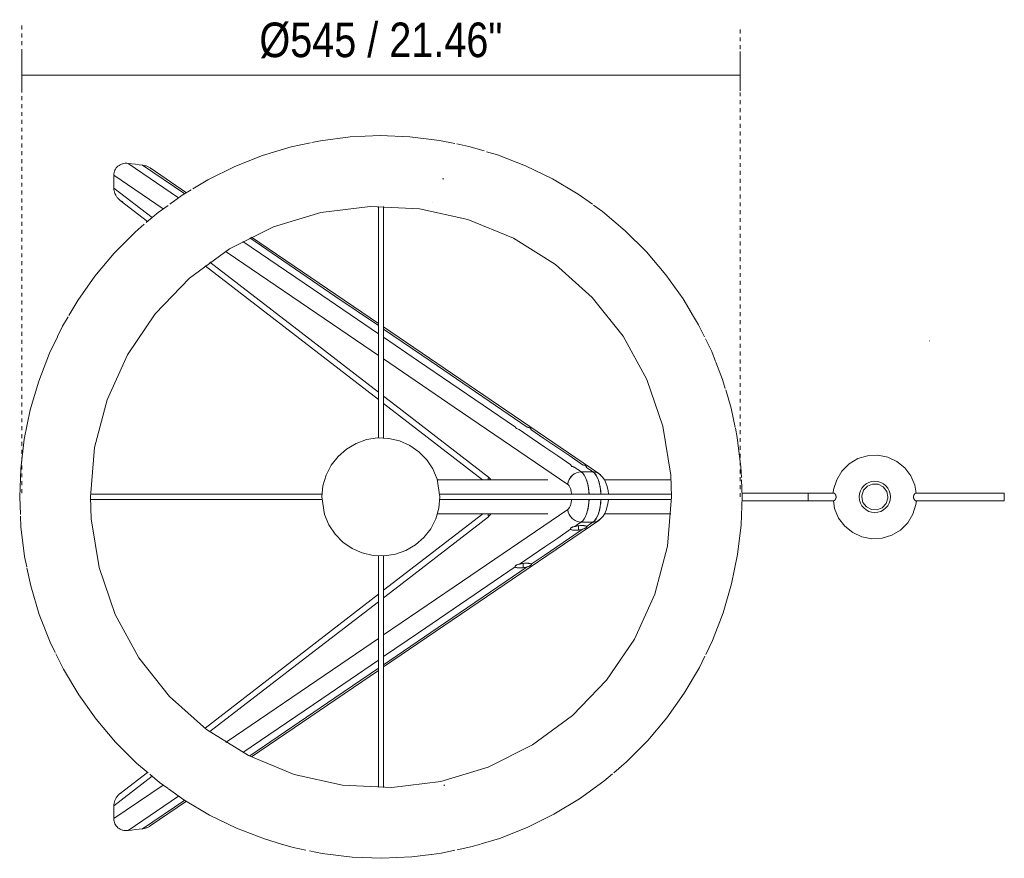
# Model space of a CAD drawing. Header units: millimetres. Extents: x 2911 to 7012, y -115 to 7004.
# Tile 6 of 6: x 4121 to 4873, y 6363 to 7004. Entities that reach past the tile are written whole.
import ezdxf

# ---------------------------------------------------------------- set-up
doc = ezdxf.new("R2010")
doc.units = ezdxf.units.MM
doc.linetypes.add('Dash', pattern=[6, 3, -3])
doc.linetypes.add('Punto', pattern=[4.7625, 0, -4.7625])
for name, color, linetype, lineweight in [('23', 7, 'Continuous', 9), ('29', 7, 'Continuous', 9), ('Cotas', 7, 'Continuous', 9), ('Cotas-12', 7, 'Continuous', 9), ('Lighthing Fixture Detail Wide Black', 7, 'Continuous', 20), ('Luminarias', 7, 'Continuous', 20)]:
    doc.layers.add(name, color=color, linetype=linetype, lineweight=lineweight)
doc.layers.add('Lighthing Fixture Dim Grey Dash', color=7, linetype='Dash', lineweight=9, true_color=0xd2d2d2)
doc.layers.add('Ligthing Fixture ADD', color=7, linetype='Punto', lineweight=9, true_color=0xffffff)
doc.styles.add('Arial Narrow', font='ARIALN.TTF', dxfattribs={"height": 26.4})
doc.dimstyles.new('FARO_-_2_2mm_Arial_Narrow_mm_Inch_Right', dxfattribs={"dimscale": 304.8, "dimtxt": 27.018578, "dimasz": 0, "dimexe": 0.059055, "dimexo": 0.0625, "dimgap": 0.019685, "dimtad": 1, "dimdec": 0, "dimzin": 0, "dimdsep": 46, "dimtxsty": 'Arial Narrow', "dimblk1": 'NONE', "dimblk2": 'NONE', "dimsah": 1, "dimcen": 0.09, "dimadec": 0, "dimazin": 0, "dimtfac": 1, "dimtdec": 4, "dimtix": 1, "dimtmove": 0, "dimatfit": 3, "dimfxl": 0.03937, "dimfxlon": 1, "dimtvp": 1, "dimtolj": 1, "dimtzin": 0, "dimarcsym": 2})

# ---------------------------------------------------------------- blocks, each defined once
blk = doc.blocks.new('20056 - 20057 TREEWOOD TRAY Ash tree floor lamp-498854-Planta_PDF')
at = {"layer": '23', "color": 254, "true_color": 0xcccccc}
for p, q in [((-1.63, -61.69), (-77.27, -3.35)), ((-166.07, -8.26), (-1.64, -120.2)), ((134.75, -166.86), (2.35, -64.75)), ((2.36, -122.92), (99.21, -188.86)), ((199.57, -216.84), (178.79, -200.82)), ((204.49, -236.1), (166.77, -210.42)), ((166.77, -210.42), (204.49, -236.1)), ((175.24, -203.72), (204.49, -226.28)), ((204.49, -226.28), (175.24, -203.72)), ((149.01, -222.76), (176.8, -241.68)), ((150.29, -221.94), (182.42, -243.82)), ((182.42, -243.82), (150.29, -221.94)), ((193.46, -245.16), (154.96, -218.95)), ((154.96, -218.95), (193.46, -245.16))]:
    blk.add_line(p, q, dxfattribs=at)
at = {"layer": '23', "color": 254, "true_color": 0xcccccc, "flags": 128}
for points in [[(-173.39, 7.5), (-173.17, 4.99), (-172.49, 1.66), (-170.62, -3.11), (-168.95, -5.6), (-166.27, -8.12), (-166.07, -8.26)], [(-1.62, -95.78), (-55.61, -59.02), (-142.31, 0.01)], [(-142.31, 0.01), (-55.61, -59.02), (-1.62, -95.78)], [(-81.68, -5.59), (-10.14, -60.76), (-1.63, -67.33)], [(-1.63, -67.33), (-10.14, -60.76), (-81.68, -5.59)], [(-161.61, -9.6), (-159.34, -9.6), (-157.08, -9.6), (-154.81, -9.6), (-152.54, -9.6)], [(-152.54, -9.6), (-154.81, -9.6), (-157.08, -9.6), (-159.34, -9.6), (-161.61, -9.6)], [(-161.61, -9.6), (-160.33, -10.47), (-159.06, -11.34), (-157.78, -12.21), (-156.5, -13.07)], [(-156.5, -13.07), (-157.78, -12.21), (-159.06, -11.34), (-160.33, -10.47), (-161.61, -9.6)], [(-153.7, -14.98), (-143.84, -21.7), (-133.97, -28.41), (-124.11, -35.13), (-114.24, -41.85)], [(-114.24, -41.85), (-124.11, -35.13), (-133.97, -28.41), (-143.84, -21.7), (-153.7, -14.98)], [(-147.44, -13.07), (-148.72, -12.21), (-149.99, -11.34), (-151.27, -10.47), (-152.54, -9.6)], [(-152.54, -9.6), (-151.27, -10.47), (-149.99, -11.34), (-148.72, -12.21), (-147.44, -13.07)], [(-105.18, -41.85), (-115.04, -35.13), (-124.91, -28.41), (-134.77, -21.7), (-144.64, -14.98)], [(-144.64, -14.98), (-134.77, -21.7), (-124.91, -28.41), (-115.04, -35.13), (-105.18, -41.85)], [(-111.44, -43.75), (-37.97, -93.77), (-1.64, -118.51)], [(-1.64, -118.51), (-37.97, -93.77), (-111.44, -43.75)], [(-1.64, -112.34), (-28.42, -94.11), (-102.38, -43.75)], [(-102.38, -43.75), (-28.42, -94.11), (-1.64, -112.34)], [(2.35, -70.39), (61.41, -115.94), (131.07, -169.66)], [(131.07, -169.66), (61.41, -115.94), (2.35, -70.39)], [(118.94, -177.85), (117.79, -177.07), (31.09, -118.04), (2.34, -98.47)], [(2.34, -98.47), (31.09, -118.04), (117.79, -177.07), (118.94, -177.85)], [(105.8, -185.48), (45.54, -144.46), (2.36, -115.06)], [(2.36, -115.06), (45.54, -144.46), (105.8, -185.48)], [(2.36, -121.23), (35.49, -143.79), (100.66, -188.16)], [(100.66, -188.16), (35.49, -143.79), (2.36, -121.23)], [(204.49, -226.28), (204.49, -228.74), (204.49, -231.19), (204.49, -233.64), (204.49, -236.1)], [(204.49, -236.1), (204.49, -233.64), (204.49, -231.19), (204.49, -228.74), (204.49, -226.28)], [(182.42, -243.82), (185.18, -244.15), (187.94, -244.49), (190.7, -244.82), (193.46, -245.16)], [(193.46, -245.16), (190.7, -244.82), (187.94, -244.49), (185.18, -244.15), (182.42, -243.82)]]:
    blk.add_lwpolyline(points, dxfattribs=at)
at = {"layer": '23', "color": 254, "true_color": 0xcccccc}
for centre, major_axis, ratio, start_param, end_param in [((-159.27, 9.62), (0, 20), 0.422618, 1.678137, 2.861439), ((-159.27, 9.62), (0, 20), 0.422618, 1.678137, 1.930973), ((-159.27, 9.62), (0, 20), 0.422618, 1.930973, 2.241128), ((-150.21, 9.62), (0, 20), 0.422618, 1.678137, 2.861439), ((-150.21, 9.62), (0, 20), 0.422618, 1.678137, 1.930973), ((-150.21, 9.62), (0, 20), 0.422618, 1.930973, 2.241128), ((-151.38, 0.01), (5.63, 8.27), 0.870974, 3.676822, 5.247618), ((-151.38, 0.01), (5.63, 8.27), 0.870974, 4.854919, 5.247618), ((-160.44, 0.01), (5.63, 8.27), 0.870974, 2.891423, 3.284122), ((-160.44, 0.01), (5.63, 8.27), 0.870974, 2.891423, 3.676822), ((-159.27, 9.62), (0, 20), 0.422618, 2.241128, 2.551284), ((-159.27, 9.62), (0, 20), 0.422618, 2.551284, 2.861439), ((-150.21, 9.62), (0, 20), 0.422618, 2.241128, 2.551284), ((-150.21, 9.62), (0, 20), 0.422618, 2.551284, 2.861439), ((-151.38, 0.01), (5.63, 8.27), 0.870974, 3.676822, 4.46222), ((-151.38, 0.01), (5.63, 8.27), 0.870974, 4.46222, 4.854919), ((-90.74, -5.59), (6.11, 7.92), 0.861697, 5.298908, 5.540388), ((-90.74, -5.59), (6.11, 7.92), 0.861697, 5.298908, 5.540388), ((-160.44, 0.01), (5.63, 8.27), 0.870974, 3.284123, 3.676822)]:
    blk.add_ellipse(centre, major_axis=major_axis, ratio=ratio, start_param=start_param, end_param=end_param, dxfattribs=at)
for points in [[(-145.28, 7.48), (-145.22, 6.91), (-145.15, 6.36), (-145.05, 5.81)], [(-145.05, 5.81), (-144.97, 5.35), (-144.77, 4.44), (-144.53, 3.6), (-144.39, 3.21)], [(-144.39, 3.21), (-144.25, 2.82), (-143.95, 2.1), (-143.6, 1.48), (-143.43, 1.21)], [(-143.43, 1.21), (-143.08, 0.67), (-142.71, 0.27), (-142.31, 0.01)], [(-83.53, -3.37), (-82.97, -4.33), (-82.34, -5.08), (-81.68, -5.59)], [(-81.68, -5.59), (-82.34, -5.07), (-82.93, -4.37), (-83.48, -3.46)], [(-153.7, -14.98), (-154.18, -14.84), (-155.07, -14.55), (-156.1, -14.03), (-156.61, -13.5), (-156.59, -13.21), (-156.5, -13.07)], [(-156.5, -13.07), (-156.59, -13.22), (-156.59, -13.37), (-156.51, -13.53)], [(-156.5, -13.07), (-156.55, -13.14), (-156.59, -13.29), (-156.55, -13.43), (-156.51, -13.51)], [(-156.51, -13.53), (-156.43, -13.69), (-156.09, -14.03), (-155.11, -14.54), (-154.21, -14.84), (-153.7, -14.98)], [(-153.7, -14.98), (-153.8, -14.95), (-153.9, -14.92), (-154, -14.89)], [(-153.98, -14.89), (-153.89, -14.92), (-153.8, -14.95), (-153.7, -14.98)], [(-144.64, -14.98), (-144.55, -14.84), (-144.55, -14.54), (-145.05, -14.03), (-146.04, -13.52), (-146.93, -13.22), (-147.44, -13.07)], [(-147.44, -13.07), (-147.31, -13.11), (-147.19, -13.15), (-147.07, -13.18)], [(-147.44, -13.07), (-146.97, -13.21), (-146.07, -13.5), (-145.05, -14.03), (-144.54, -14.55), (-144.56, -14.84), (-144.64, -14.98)], [(-145.14, -13.97), (-145.26, -13.89), (-145.54, -13.73), (-146.05, -13.51), (-146.69, -13.29), (-147.18, -13.14), (-147.44, -13.07)], [(-147.06, -13.18), (-147.19, -13.14), (-147.31, -13.11), (-147.44, -13.07)], [(-145.2, -13.93), (-145.17, -13.95), (-145.15, -13.97), (-145.13, -13.98)], [(-144.64, -14.98), (-144.6, -14.91), (-144.55, -14.76), (-144.59, -14.6), (-144.63, -14.51)], [(-114.24, -41.85), (-114.33, -41.99), (-114.33, -42.29), (-113.83, -42.8), (-112.84, -43.31), (-111.95, -43.61), (-111.44, -43.75)], [(-111.44, -43.75), (-111.92, -43.62), (-112.81, -43.32), (-113.83, -42.8), (-114.34, -42.28), (-114.33, -41.98), (-114.24, -41.85)], [(-114.24, -41.85), (-114.29, -41.92), (-114.33, -42.06), (-114.29, -42.21), (-114.24, -42.28)], [(-102.38, -43.75), (-102.29, -43.61), (-102.29, -43.31), (-102.79, -42.8), (-103.78, -42.29), (-104.67, -41.99), (-105.18, -41.85)], [(-105.18, -41.85), (-104.7, -41.98), (-103.81, -42.28), (-102.79, -42.8), (-102.28, -43.32), (-102.29, -43.62), (-102.38, -43.75)], [(-102.38, -43.75), (-102.34, -43.68), (-102.29, -43.53), (-102.33, -43.37), (-102.37, -43.28)], [(197.68, -215.63), (198.34, -215.98), (199.63, -216.82), (200.75, -217.84), (201.26, -218.4)], [(204.49, -236.1), (204.48, -236.81), (204.33, -238.17), (203.73, -240), (202.68, -241.69), (201.31, -243.12), (199.63, -244.2), (197.69, -244.95), (195.68, -245.28), (194.22, -245.24), (193.46, -245.16)], [(182.42, -243.82), (181.67, -243.72), (180.2, -243.39), (178.86, -242.85), (178.2, -242.51)]]:
    blk.add_open_spline(points, degree=3, dxfattribs=at)
for points, knots in [([(-142.31, 0.01), (-142.7, 0.27), (-143.45, 1.06), (-144.44, 3.11), (-145.03, 5.43), (-145.22, 6.93), (-145.27, 7.5)], [0, 0, 0, 0, 0.25, 0.5, 0.75, 0.9006038, 0.9006038, 0.9006038, 0.9006038]), ([(204.49, -226.28), (204.49, -225.59), (204.34, -224.2), (203.83, -222.49), (203.24, -221.2), (202.71, -220.28), (202.1, -219.39), (201.39, -218.52), (200.55, -217.66), (199.27, -216.57), (198.22, -215.9), (197.53, -215.55)], [0, 0, 0, 0, 0.125, 0.25, 0.3125, 0.375, 0.4375, 0.5, 0.5625, 0.625, 0.75, 0.75, 0.75, 0.75]), ([(202.77, -220.42), (203.11, -220.98), (203.75, -222.22), (204.33, -224.14), (204.48, -225.56), (204.49, -226.28)], [0.6402029, 0.6402029, 0.6402029, 0.6402029, 0.75, 0.875, 1, 1, 1, 1]), ([(193.46, -245.16), (194.93, -245.34), (197.1, -245.19), (199.65, -244.2), (201.89, -242.73), (203.9, -240.13), (204.49, -237.47), (204.49, -236.1)], [0, 0, 0, 0, 0.25, 0.375, 0.5, 0.75, 1, 1, 1, 1]), ([(176.04, -241.12), (176.11, -241.18), (176.81, -241.72), (177.89, -242.39), (179.25, -243.01), (180.65, -243.5), (181.72, -243.73), (182.42, -243.82)], [0.609869, 0.609869, 0.609869, 0.609869, 0.625, 0.75, 0.8125, 0.875, 1, 1, 1, 1])]:
    blk.add_open_spline(points, degree=3, knots=knots, dxfattribs=at)
at = {"layer": '29', "color": 254, "true_color": 0xcccccc}
for p, q in [((193.46, 264.4), (154.96, 238.19)), ((154.96, 238.19), (193.46, 264.4)), ((176.8, 260.92), (149.01, 242)), ((150.3, 241.19), (182.42, 263.06)), ((182.42, 263.06), (150.3, 241.19)), ((166.76, 229.65), (204.49, 255.34)), ((204.49, 255.34), (166.76, 229.65)), ((204.49, 245.52), (175.24, 222.97)), ((175.24, 222.97), (204.49, 245.52)), ((178.79, 220.06), (199.57, 236.08)), ((99.25, 208.12), (2.36, 142.16)), ((2.35, 83.99), (134.78, 186.13)), ((-1.64, 139.44), (-166.07, 27.5)), ((-77.36, 22.53), (-1.63, 80.93)), ((-114.56, 61.25), (-114.56, 60.9)), ((-102.06, 62.23), (-102.06, 62.77)), ((-156.82, 32.48), (-156.82, 32.09)), ((-144.32, 33.32), (-144.32, 34))]:
    blk.add_line(p, q, dxfattribs=at)
at = {"layer": '29', "color": 254, "true_color": 0xcccccc, "flags": 128}
for points in [[(193.46, 264.4), (190.7, 264.07), (187.94, 263.73), (185.18, 263.39), (182.42, 263.06)], [(182.42, 263.06), (185.18, 263.39), (187.94, 263.73), (190.7, 264.07), (193.46, 264.4)], [(204.49, 255.34), (204.49, 252.88), (204.49, 250.43), (204.49, 247.98), (204.49, 245.52)], [(204.49, 245.52), (204.49, 247.98), (204.49, 250.43), (204.49, 252.88), (204.49, 255.34)], [(2.36, 140.47), (35.58, 163.09), (100.65, 207.39)], [(100.65, 207.39), (35.58, 163.09), (2.36, 140.47)], [(105.78, 204.71), (45.63, 163.76), (2.36, 134.3)], [(2.36, 134.3), (45.63, 163.76), (105.78, 204.71)], [(2.34, 117.71), (31.09, 137.28), (117.79, 196.31), (118.9, 197.07)], [(118.9, 197.07), (117.79, 196.31), (31.09, 137.28), (2.34, 117.71)], [(131.04, 188.88), (61.41, 135.18), (2.35, 89.63)], [(2.35, 89.63), (61.41, 135.18), (131.04, 188.88)], [(-111.26, 63.12), (-37.84, 113.1), (-1.64, 137.75)], [(-1.64, 137.75), (-37.84, 113.1), (-111.26, 63.12)], [(-1.64, 131.58), (-28.28, 113.44), (-102.19, 63.12)], [(-102.19, 63.12), (-28.28, 113.44), (-1.64, 131.58)], [(-142.31, 19.23), (-55.61, 78.26), (-1.62, 115.02)], [(-1.62, 115.02), (-55.61, 78.26), (-142.31, 19.23)], [(-1.63, 86.57), (-10.14, 80.01), (-81.68, 24.83)], [(-81.68, 24.83), (-10.14, 80.01), (-1.63, 86.57)], [(-153.52, 34.35), (-143.75, 41), (-133.97, 47.65), (-124.2, 54.31), (-114.43, 60.96)], [(-114.43, 60.96), (-124.2, 54.31), (-133.97, 47.65), (-143.75, 41), (-153.52, 34.35)], [(-105.36, 60.96), (-115.14, 54.31), (-124.91, 47.65), (-134.68, 41), (-144.46, 34.35)], [(-144.46, 34.35), (-134.68, 41), (-124.91, 47.65), (-115.14, 54.31), (-105.36, 60.96)], [(-108.31, 63.67), (-108.31, 62.48), (-108.31, 61.28), (-108.31, 60.41)], [(-108.31, 60.41), (-108.31, 61.28), (-108.31, 62.48), (-108.31, 63.67)], [(-161.61, 28.84), (-160.38, 29.68), (-159.15, 30.52), (-157.92, 31.35), (-156.69, 32.19)], [(-156.69, 32.19), (-157.92, 31.35), (-159.15, 30.52), (-160.38, 29.68), (-161.61, 28.84)], [(-147.63, 32.19), (-148.85, 31.35), (-150.08, 30.52), (-151.31, 29.68), (-152.54, 28.84)], [(-152.54, 28.84), (-151.31, 29.68), (-150.08, 30.52), (-148.85, 31.35), (-147.63, 32.19)], [(-150.57, 34.9), (-150.57, 33.53), (-150.57, 32.17), (-150.57, 31.64)], [(-150.57, 31.64), (-150.57, 32.17), (-150.57, 33.53), (-150.57, 34.9)], [(-166.07, 27.5), (-169.32, 24.37), (-170.66, 22.27), (-171.78, 19.81), (-173.09, 14.8), (-173.39, 11.62)], [(-161.61, 28.84), (-159.34, 28.84), (-157.08, 28.84), (-154.81, 28.84), (-152.54, 28.84)], [(-152.54, 28.84), (-154.81, 28.84), (-157.08, 28.84), (-159.34, 28.84), (-161.61, 28.84)]]:
    blk.add_lwpolyline(points, dxfattribs=at)
at = {"layer": '29', "color": 254, "true_color": 0xcccccc}
for centre, major_axis, ratio, start_param, end_param in [((-159.27, 9.62), (0, 20), 0.422618, 0.280153, 1.4695), ((-160.44, 19.23), (-5.63, 8.27), 0.870974, 5.747956, 6.533354), ((-160.44, 19.23), (-5.63, 8.27), 0.870974, 6.140656, 6.533355), ((-159.27, 9.62), (0, 20), 0.422618, 0.590309, 0.900464), ((-160.44, 19.23), (-5.63, 8.27), 0.870974, 5.747956, 6.140655), ((-159.27, 9.62), (0, 20), 0.422618, 0.280153, 0.590309), ((-150.21, 9.62), (0, 20), 0.422618, 0.280153, 1.4695), ((-150.21, 9.62), (0, 20), 0.422618, 0.590309, 0.900464), ((-150.21, 9.62), (0, 20), 0.422618, 0.280153, 0.590309), ((-151.38, 19.23), (-5.63, 8.27), 0.870974, 4.17716, 5.747956), ((-151.38, 19.23), (-5.63, 8.27), 0.870974, 5.355257, 5.747956), ((-151.38, 19.23), (-5.63, 8.27), 0.870974, 4.962558, 5.355257), ((-151.38, 19.23), (-5.63, 8.27), 0.870974, 4.569859, 4.962558), ((-151.38, 19.23), (-5.63, 8.27), 0.870974, 4.17716, 4.569859), ((-90.74, 24.83), (-6.11, 7.92), 0.861697, 3.876851, 4.12587), ((-90.74, 24.83), (-6.11, 7.92), 0.861697, 3.876851, 4.12587), ((-159.27, 9.62), (0, 20), 0.422618, 1.21062, 1.4695), ((-159.27, 9.62), (0, 20), 0.422618, 0.900464, 1.21062), ((-150.21, 9.62), (0, 20), 0.422618, 1.21062, 1.4695), ((-150.21, 9.62), (0, 20), 0.422618, 0.900464, 1.21062)]:
    blk.add_ellipse(centre, major_axis=major_axis, ratio=ratio, start_param=start_param, end_param=end_param, dxfattribs=at)
for points, knots in [([(204.49, 255.34), (204.49, 256.71), (203.9, 259.37), (201.89, 261.97), (199.65, 263.44), (197.1, 264.43), (194.93, 264.59), (193.46, 264.4)], [0, 0, 0, 0, 0.25, 0.5, 0.625, 0.75, 1, 1, 1, 1]), ([(182.42, 263.06), (181.73, 262.97), (180.68, 262.75), (179.29, 262.26), (177.93, 261.65), (176.82, 260.97), (176.09, 260.4), (175.99, 260.32)], [0, 0, 0, 0, 0.125, 0.1875, 0.25, 0.375, 0.3950769, 0.3950769, 0.3950769, 0.3950769]), ([(197.53, 234.79), (198.22, 235.14), (199.27, 235.81), (200.55, 236.9), (201.39, 237.76), (202.1, 238.63), (202.71, 239.52), (203.24, 240.44), (203.83, 241.73), (204.34, 243.44), (204.49, 244.83), (204.49, 245.52)], [0.25, 0.25, 0.25, 0.25, 0.375, 0.4375, 0.5, 0.5625, 0.625, 0.6875, 0.75, 0.875, 1, 1, 1, 1]), ([(-114.51, 61.44), (-114.47, 61.52), (-114.38, 61.64), (-114.18, 61.82), (-114.05, 61.91), (-113.98, 61.96)], [0.25, 0.25, 0.25, 0.25, 0.375, 0.4375, 0.5, 0.5, 0.5, 0.5]), ([(-102.09, 62.58), (-102.13, 62.49), (-102.23, 62.33), (-102.44, 62.11), (-102.71, 61.91), (-103.11, 61.69), (-103.51, 61.52), (-103.73, 61.44)], [0.25, 0.25, 0.25, 0.25, 0.375, 0.4375, 0.5, 0.625, 0.75, 0.75, 0.75, 0.75]), ([(-156.78, 32.67), (-156.74, 32.75), (-156.64, 32.87), (-156.44, 33.05), (-156.19, 33.23), (-155.75, 33.5), (-155.3, 33.71), (-155.07, 33.81)], [0.25, 0.25, 0.25, 0.25, 0.375, 0.4375, 0.5, 0.625, 0.75, 0.75, 0.75, 0.75]), ([(-150.57, 34.9), (-149.84, 34.99), (-148.8, 35.07), (-147.5, 35.07), (-146.61, 35.02), (-145.85, 34.92), (-145, 34.72), (-144.61, 34.52), (-144.46, 34.35)], [0, 0, 0, 0, 0.25, 0.375, 0.5, 0.625, 0.75, 1, 1, 1, 1]), ([(-144.36, 33.81), (-144.39, 33.71), (-144.49, 33.55), (-144.7, 33.34), (-144.84, 33.23), (-144.91, 33.19)], [0.25, 0.25, 0.25, 0.25, 0.375, 0.4375, 0.5, 0.5, 0.5, 0.5]), ([(-145.28, 11.63), (-145.23, 12.24), (-145.03, 13.79), (-144.44, 16.13), (-143.46, 18.17), (-142.7, 18.97), (-142.31, 19.23)], [0.0886297, 0.0886297, 0.0886297, 0.0886297, 0.25, 0.5, 0.75, 1, 1, 1, 1])]:
    blk.add_open_spline(points, degree=3, knots=knots, dxfattribs=at)
for points in [[(193.46, 264.4), (194.22, 264.48), (195.68, 264.52), (197.69, 264.19), (199.63, 263.44), (201.31, 262.36), (202.68, 260.93), (203.73, 259.24), (204.33, 257.41), (204.48, 256.05), (204.49, 255.34)], [(204.49, 245.52), (204.48, 244.8), (204.33, 243.38), (203.93, 242.05), (203.65, 241.38)], [(201.26, 237.64), (200.75, 237.09), (199.63, 236.06), (198.34, 235.22), (197.68, 234.87)], [(-114.43, 60.96), (-114.57, 61.12), (-114.63, 61.42), (-114.07, 61.95), (-112.92, 62.57), (-111.87, 62.96), (-111.26, 63.12)], [(-114.43, 60.96), (-114.5, 61.04), (-114.58, 61.19), (-114.55, 61.36), (-114.51, 61.44)], [(-108.31, 60.41), (-109.02, 60.32), (-110.45, 60.22), (-112.32, 60.26), (-113.73, 60.51), (-114.28, 60.79), (-114.43, 60.96)], [(-113.64, 60.54), (-114.01, 60.65), (-114.27, 60.79), (-114.43, 60.96)], [(-113.98, 61.96), (-113.84, 62.05), (-113.49, 62.27), (-113.04, 62.48), (-112.81, 62.58)], [(-112.25, 60.3), (-112.52, 60.32), (-113.03, 60.39), (-113.46, 60.49), (-113.64, 60.54)], [(-112.81, 62.58), (-112.57, 62.68), (-112.08, 62.86), (-111.53, 63.04), (-111.26, 63.12)], [(-110.4, 60.25), (-110.73, 60.24), (-111.38, 60.24), (-111.97, 60.27), (-112.25, 60.3)], [(-111.26, 63.12), (-110.79, 63.24), (-109.82, 63.45), (-108.81, 63.61), (-108.31, 63.67)], [(-111.26, 63.12), (-110.8, 63.24), (-109.84, 63.45), (-108.82, 63.61), (-108.31, 63.67)], [(-108.31, 60.41), (-109.05, 60.32), (-109.74, 60.27), (-110.4, 60.25)], [(-108.31, 63.67), (-107.6, 63.76), (-106.17, 63.87), (-104.3, 63.82), (-102.89, 63.57), (-102.34, 63.29), (-102.19, 63.12)], [(-108.31, 63.67), (-108.13, 63.69), (-107.95, 63.71), (-107.78, 63.73)], [(-105.36, 60.96), (-105.83, 60.84), (-106.8, 60.63), (-107.81, 60.47), (-108.31, 60.41)], [(-107.56, 60.51), (-107.8, 60.48), (-108.06, 60.44), (-108.31, 60.41)], [(-106.79, 60.64), (-107.04, 60.6), (-107.29, 60.56), (-107.54, 60.52)], [(-106.08, 60.79), (-106.31, 60.74), (-106.55, 60.69), (-106.79, 60.64)], [(-106.73, 63.81), (-106.56, 63.82), (-106.39, 63.83), (-106.22, 63.83)], [(-106.22, 63.83), (-106.05, 63.84), (-105.89, 63.84), (-105.73, 63.84)], [(-105.36, 60.96), (-105.59, 60.9), (-105.82, 60.85), (-106.06, 60.79)], [(-103.73, 61.44), (-103.96, 61.36), (-104.47, 61.19), (-105.05, 61.04), (-105.36, 60.96)], [(-103.75, 61.43), (-104.21, 61.27), (-104.75, 61.12), (-105.36, 60.96)], [(-105.25, 63.83), (-104.86, 63.82), (-104.49, 63.8), (-104.16, 63.76)], [(-102.64, 61.97), (-102.92, 61.77), (-103.3, 61.6), (-103.75, 61.43)], [(-103.27, 63.62), (-102.75, 63.5), (-102.38, 63.33), (-102.19, 63.12)], [(-102.19, 63.12), (-102.06, 62.96), (-101.99, 62.57), (-102.36, 62.16), (-102.64, 61.97)], [(-102.19, 63.12), (-102.13, 63.04), (-102.04, 62.87), (-102.06, 62.68), (-102.09, 62.58)], [(-156.69, 32.19), (-156.83, 32.35), (-156.89, 32.64), (-156.33, 33.18), (-155.19, 33.8), (-154.13, 34.18), (-153.52, 34.35)], [(-156.69, 32.19), (-156.76, 32.27), (-156.85, 32.42), (-156.82, 32.58), (-156.78, 32.67)], [(-150.57, 31.64), (-151.29, 31.55), (-152.71, 31.44), (-154.58, 31.49), (-155.99, 31.74), (-156.54, 32.02), (-156.69, 32.19)], [(-155.91, 31.77), (-156.28, 31.88), (-156.53, 32.02), (-156.69, 32.19)], [(-154.51, 31.52), (-154.79, 31.55), (-155.3, 31.62), (-155.72, 31.72), (-155.91, 31.77)], [(-155.07, 33.81), (-154.83, 33.91), (-154.34, 34.09), (-153.8, 34.27), (-153.52, 34.35)], [(-152.66, 31.48), (-152.99, 31.47), (-153.64, 31.47), (-154.24, 31.5), (-154.51, 31.52)], [(-153.52, 34.35), (-153.05, 34.47), (-152.09, 34.68), (-151.07, 34.84), (-150.57, 34.9)], [(-153.52, 34.35), (-153.07, 34.47), (-152.11, 34.68), (-151.09, 34.84), (-150.57, 34.9)], [(-150.57, 31.64), (-151.31, 31.55), (-152, 31.5), (-152.66, 31.48)], [(-150.57, 34.9), (-149.86, 34.99), (-148.43, 35.09), (-146.56, 35.05), (-145.15, 34.8), (-144.6, 34.52), (-144.46, 34.35)], [(-147.63, 32.19), (-148.09, 32.07), (-149.06, 31.85), (-150.07, 31.7), (-150.57, 31.64)], [(-149.82, 31.74), (-150.07, 31.7), (-150.32, 31.67), (-150.57, 31.64)], [(-149.05, 31.87), (-149.3, 31.83), (-149.55, 31.78), (-149.81, 31.74)], [(-148.34, 32.02), (-148.57, 31.97), (-148.81, 31.92), (-149.05, 31.87)], [(-147.63, 32.19), (-147.85, 32.13), (-148.08, 32.07), (-148.32, 32.02)], [(-146, 32.67), (-146.22, 32.59), (-146.73, 32.42), (-147.31, 32.27), (-147.63, 32.19)], [(-146.02, 32.66), (-146.47, 32.5), (-147.01, 32.35), (-147.63, 32.19)], [(-144.9, 33.19), (-145.18, 33), (-145.56, 32.82), (-146.02, 32.66)], [(-144.91, 33.19), (-145.05, 33.09), (-145.37, 32.92), (-145.77, 32.75), (-146, 32.67)], [(-144.46, 34.35), (-144.32, 34.19), (-144.26, 33.8), (-144.62, 33.39), (-144.9, 33.19)], [(-144.46, 34.35), (-144.39, 34.27), (-144.31, 34.09), (-144.32, 33.91), (-144.36, 33.81)], [(-81.68, 24.83), (-82.35, 24.31), (-82.99, 23.54), (-83.56, 22.55)], [(-83.55, 22.57), (-82.99, 23.54), (-82.36, 24.31), (-81.68, 24.83)], [(-144.39, 16.03), (-144.53, 15.64), (-144.77, 14.8), (-144.97, 13.89), (-145.05, 13.43)], [(-143.43, 18.03), (-143.6, 17.76), (-143.95, 17.15), (-144.25, 16.42), (-144.39, 16.03)], [(-142.31, 19.23), (-142.71, 18.97), (-143.08, 18.58), (-143.43, 18.03)], [(-145.05, 13.43), (-145.16, 12.84), (-145.23, 12.25), (-145.29, 11.64)]]:
    blk.add_open_spline(points, degree=3, dxfattribs=at)
at = {"layer": 'Luminarias'}
for p, q in [((-1.64, 231.43), (-1.64, 54.66)), ((2.36, 54.65), (2.36, 231.39)), ((-170.4, 22.62), (-221.06, 22.62)), ((-42.81, 22.62), (-127.09, 22.62)), ((276.36, 9.62), (275.8, 23.04)), ((-408.29, 12.62), (-475.86, 12.62)), ((-475.86, 12.62), (-475.86, 6.62)), ((-325.86, 12.62), (-345.57, 12.62)), ((-275.5, 12.62), (-288.27, 12.62)), ((-275.64, 9.62), (-275.1, -3.35)), ((-221.58, 7.62), (-44.56, 7.62)), ((-44.61, 11.62), (-221.56, 11.62)), ((222.3, 11.62), (45.27, 11.62)), ((45.32, 7.62), (222.27, 7.62)), ((-475.86, 6.62), (-408.29, 6.62)), ((-345.57, 6.62), (-325.86, 6.62)), ((-288.27, 6.62), (-275.5, 6.62)), ((-221.1, -3.38), (-170.4, -3.38)), ((-127.09, -3.38), (-42.76, -3.38)), ((-1.64, -35.41), (-1.64, -212.13)), ((2.36, -212.09), (2.36, -35.4)), ((-39.17, -215.24), (-39.36, -215.21))]:
    blk.add_line(p, q, dxfattribs=at)
at = {"layer": 'Luminarias', "flags": 128}
for points in [[(-57.77, 279.19), (-68.2, 276.97), (-75.66, 274.72)], [(-38.17, 282.7), (-45.85, 281.72), (-56.14, 279.53)], [(54.89, 279.94), (45.16, 281.96), (22.47, 284.73), (-0.36, 285.62), (-23.18, 284.61), (-38.02, 282.72)], [(75.25, 275.04), (67.53, 277.32), (57.71, 279.36)], [(-76.08, 274.6), (-90.08, 270.38), (-111.34, 262.01), (-131.83, 251.9), (-151.42, 240.14), (-169.97, 226.8), (-176.58, 221.15)], [(162.57, 232.65), (150.94, 240.93), (131.29, 252.59), (110.74, 262.59), (89.44, 270.85), (75.54, 274.96)], [(-221.64, 9.62), (-218.43, 47.26), (-208.88, 83.81), (-193.27, 118.21), (-172.06, 149.46), (-145.85, 176.67), (-115.42, 199.04), (-81.62, 215.93), (-45.46, 226.84), (-7.97, 231.46), (29.76, 229.67), (66.64, 221.49), (101.6, 207.19), (133.63, 187.17), (161.81, 162), (185.3, 132.42), (203.45, 99.29), (215.71, 63.56), (221.74, 26.27), (222.36, 9.62)], [(177.05, 221.35), (169.56, 227.68), (162.98, 232.35)], [(-177.48, 220.38), (-187.35, 211.96), (-203.44, 195.74), (-218.14, 178.25), (-231.34, 159.6), (-242.95, 139.92), (-247.12, 131.29)], [(248.77, 129.38), (242.99, 141.18), (231.27, 160.8), (217.98, 179.38), (203.19, 196.8), (187.01, 212.94), (178.3, 220.29)], [(-247.78, 129.93), (-252.89, 119.35), (-261.1, 98.02), (-267.52, 76.09), (-272.1, 53.71), (-274.81, 31.02), (-275.64, 9.62)], [(270.79, 63.67), (267.89, 77.48), (261.36, 99.38), (253.04, 120.66), (249.23, 128.43)], [(275.75, 24.35), (275.41, 32.45), (272.58, 55.12), (270.93, 63.01)], [(-44.74, 9.62), (-43.94, 18.1), (-41.55, 26.28), (-37.67, 33.87), (-32.43, 40.59), (-26.02, 46.2), (-18.67, 50.51), (-10.64, 53.36), (-2.22, 54.65), (6.3, 54.33), (14.6, 52.42), (22.39, 48.97), (29.4, 44.13), (35.37, 38.05), (40.09, 30.96), (43.4, 23.1), (45.46, 9.62)], [(-345.26, 12.62), (-346.23, 18.58), (-349.3, 25.71), (-353.99, 31.89), (-360.03, 36.76), (-367.06, 40.04), (-374.68, 41.52), (-382.43, 41.12), (-389.86, 38.87), (-396.52, 34.89), (-402.03, 29.42), (-406.06, 22.79), (-408.38, 15.39), (-408.69, 12.62)], [(-366.93, 9.62), (-367.86, 13.83), (-370.48, 17.26), (-374.3, 19.27), (-378.62, 19.47), (-382.61, 17.85), (-385.55, 14.68), (-386.88, 10.58), (-386.93, 9.62)], [(-386.93, 9.62), (-385.99, 5.41), (-383.37, 1.98), (-379.55, -0.03), (-375.24, -0.23), (-371.24, 1.4), (-368.31, 4.56), (-366.98, 8.66), (-366.93, 9.62)], [(-325.86, 12.62), (-319.71, 12.62), (-314.4, 12.62), (-310.39, 12.62), (-308.75, 12.62)], [(-288.27, 12.62), (-294.6, 12.62), (-300.39, 12.62), (-305.13, 12.62), (-308.41, 12.62), (-308.75, 12.62)], [(222.36, 9.62), (219.15, -28.02), (209.6, -64.57), (193.99, -98.97), (172.78, -130.22), (146.57, -157.43), (116.14, -179.8), (82.35, -196.69), (46.18, -207.6), (8.69, -212.22), (-29.04, -210.42), (-65.92, -202.25), (-100.88, -187.95), (-132.91, -167.92), (-161.08, -142.76), (-184.58, -113.18), (-202.72, -80.05), (-214.99, -44.32), (-221.01, -7.03), (-221.64, 9.62)], [(45.46, 9.62), (44.66, 1.14), (42.27, -7.04), (38.39, -14.63), (33.15, -21.35), (26.74, -26.96), (19.39, -31.27), (11.36, -34.12), (2.94, -35.41), (-5.58, -35.09), (-13.88, -33.17), (-21.67, -29.73), (-28.68, -24.89), (-34.65, -18.81), (-39.37, -11.72), (-42.68, -3.86), (-44.74, 9.62)], [(247.58, -112.58), (253.61, -100.11), (261.82, -78.78), (268.24, -56.85), (272.82, -34.47), (275.53, -11.78), (276.36, 9.62)], [(-408.6, 6.62), (-407.62, 0.66), (-404.56, -6.47), (-399.87, -12.65), (-393.83, -17.52), (-386.79, -20.8), (-379.17, -22.28), (-371.42, -21.88), (-364, -19.62), (-357.33, -15.65), (-351.82, -10.18), (-347.79, -3.55), (-345.48, 3.85), (-345.17, 6.62)], [(-308.75, 6.62), (-311.83, 6.62), (-316.41, 6.62), (-322.11, 6.62), (-325.86, 6.62)], [(-308.75, 6.62), (-305.7, 6.62), (-301.15, 6.62), (-295.49, 6.62), (-289.21, 6.62), (-288.27, 6.62)], [(-275.03, -5.11), (-274.69, -13.21), (-271.86, -35.88), (-270.39, -42.91)], [(-270.28, -43.44), (-267.17, -58.24), (-262.99, -72.23)], [(-262.71, -73.19), (-260.64, -80.14), (-255.53, -93.21)], [(-255.24, -93.93), (-252.32, -101.42), (-247.54, -111.17)], [(-246.82, -112.64), (-242.27, -121.94), (-238.49, -128.27)], [(239.32, -128.05), (243.67, -120.68), (247.39, -112.97)], [(-238.48, -128.28), (-230.55, -141.56), (-217.26, -160.14), (-202.47, -177.56), (-186.29, -193.69), (-168.83, -208.44), (-162.04, -213.27)], [(181.19, -198.59), (188.07, -192.72), (204.16, -176.5), (218.86, -159.01), (232.06, -140.36), (238.84, -128.86)], [(163, -213.08), (170.69, -207.55), (179.69, -199.87)], [(-161.2, -213.87), (-150.22, -221.68), (-130.57, -233.35), (-110.02, -243.34), (-88.72, -251.61), (-80.35, -254.08)], [(145.3, -225.01), (152.14, -220.9), (161.73, -214)], [(54.17, -260.87), (68.92, -257.73), (90.8, -251.14), (112.06, -242.77), (132.55, -232.66), (144.11, -225.72)], [(-78.46, -254.64), (-66.81, -258.08), (-57.62, -259.99)], [(-56.11, -260.3), (-44.43, -262.72), (-21.75, -265.49), (1.08, -266.38), (23.9, -265.37), (46.57, -262.48), (53.22, -261.07)]]:
    blk.add_lwpolyline(points, dxfattribs=at)
at = {"layer": 'Luminarias'}
for centre, radius, start, end in [((0.36, 9.62), 225.5, 102.27342, 102.47552), ((0.36, 9.62), 225.5, 102.27342, 102.47552), ((-376.93, 9.62), 11.95, 0, 180), ((-376.93, 9.62), 11.95, 180, 0)]:
    blk.add_arc(centre, radius, start, end, dxfattribs=at)
for points, knots in [([(-408.29, 12.62), (-408.21, 12.62), (-408.07, 12.58), (-407.87, 12.46), (-407.72, 12.34), (-407.59, 12.21), (-407.48, 12.09), (-407.4, 11.99), (-407.32, 11.89), (-407.24, 11.78), (-407.16, 11.66), (-407.08, 11.54), (-407.01, 11.41), (-406.93, 11.28), (-406.86, 11.13), (-406.8, 10.98), (-406.74, 10.83), (-406.68, 10.67), (-406.63, 10.5), (-406.59, 10.33), (-406.56, 10.16), (-406.53, 9.92), (-406.52, 9.74), (-406.51, 9.62)], [-1, -1, -1, -1, -0.857143, -0.785714, -0.714286, -0.642857, -0.607143, -0.571429, -0.535714, -0.5, -0.464286, -0.428571, -0.392857, -0.357143, -0.321429, -0.285714, -0.25, -0.214286, -0.178571, -0.142857, -0.107143, -0.071429, 0, 0, 0, 0]), ([(-406.51, 9.62), (-406.52, 9.5), (-406.53, 9.32), (-406.56, 9.08), (-406.59, 8.91), (-406.63, 8.74), (-406.68, 8.57), (-406.74, 8.41), (-406.8, 8.26), (-406.86, 8.11), (-406.93, 7.97), (-407.01, 7.83), (-407.08, 7.7), (-407.16, 7.58), (-407.24, 7.46), (-407.32, 7.35), (-407.4, 7.25), (-407.48, 7.15), (-407.59, 7.03), (-407.72, 6.91), (-407.87, 6.78), (-408.07, 6.66), (-408.21, 6.62), (-408.29, 6.62)], [-1, -1, -1, -1, -0.928571, -0.892857, -0.857143, -0.821429, -0.785714, -0.75, -0.714286, -0.678571, -0.642857, -0.607143, -0.571429, -0.535714, -0.5, -0.464286, -0.428571, -0.392857, -0.357143, -0.285714, -0.214286, -0.142857, 0, 0, 0, 0]), ([(-347.34, 9.62), (-347.34, 9.74), (-347.33, 9.92), (-347.3, 10.16), (-347.27, 10.33), (-347.22, 10.5), (-347.18, 10.67), (-347.12, 10.83), (-347.06, 10.98), (-346.99, 11.13), (-346.92, 11.28), (-346.85, 11.41), (-346.78, 11.54), (-346.7, 11.66), (-346.62, 11.78), (-346.54, 11.89), (-346.46, 11.99), (-346.38, 12.09), (-346.27, 12.21), (-346.14, 12.34), (-345.98, 12.46), (-345.78, 12.58), (-345.65, 12.62), (-345.57, 12.62)], [-1, -1, -1, -1, -0.928571, -0.892857, -0.857143, -0.821429, -0.785714, -0.75, -0.714286, -0.678571, -0.642857, -0.607143, -0.571429, -0.535714, -0.5, -0.464286, -0.428571, -0.392857, -0.357143, -0.285714, -0.214286, -0.142857, 0, 0, 0, 0]), ([(-345.57, 6.62), (-345.65, 6.62), (-345.78, 6.66), (-345.98, 6.78), (-346.14, 6.91), (-346.27, 7.03), (-346.38, 7.15), (-346.46, 7.25), (-346.54, 7.35), (-346.62, 7.46), (-346.7, 7.58), (-346.78, 7.7), (-346.85, 7.83), (-346.92, 7.97), (-346.99, 8.11), (-347.06, 8.26), (-347.12, 8.41), (-347.18, 8.57), (-347.22, 8.74), (-347.27, 8.91), (-347.3, 9.08), (-347.33, 9.32), (-347.34, 9.5), (-347.34, 9.62)], [-1, -1, -1, -1, -0.857143, -0.785714, -0.714286, -0.642857, -0.607143, -0.571429, -0.535714, -0.5, -0.464286, -0.428571, -0.392857, -0.357143, -0.321429, -0.285714, -0.25, -0.214286, -0.178571, -0.142857, -0.107143, -0.071429, 0, 0, 0, 0]), ([(-325.86, 12.62), (-325.9, 12.62), (-325.99, 12.34), (-326.09, 11.32), (-326.13, 10.15), (-326.13, 9.09), (-326.1, 8.09), (-326.03, 7.27), (-325.95, 6.74), (-325.89, 6.62), (-325.86, 6.62)], [-1, -1, -1, -1, -0.833333, -0.666667, -0.555556, -0.444444, -0.333333, -0.222222, -0.111111, 0, 0, 0, 0])]:
    blk.add_open_spline(points, degree=3, knots=knots, dxfattribs=at)
blk = doc.blocks.new('DIMBLOCK2-Planta_PDF')
at = {"layer": 'Cotas-12', "color": 251, "true_color": 0x5b5b5b}
for p, q in [((4122.4, 6961.25), (4122.4, 6979.25)), ((4671.25, 6961.25), (4671.25, 6979.25)), ((4122.4, 6961.25), (4671.25, 6961.25)), ((4122.4, 6961.25), (4122.4, 6949.25)), ((4671.25, 6961.25), (4671.25, 6949.25))]:
    blk.add_line(p, q, dxfattribs=at)
at = {"layer": 'Cotas-12', "color": 0, "insert": (4303.97, 7001.37), "char_height": 26.4, "width": 222.8389, "attachment_point": 1, "line_spacing_factor": 0.974696, "style": 'Arial Narrow'}
blk.add_mtext('Ø545 / 21.46"', dxfattribs=at)
blk = doc.blocks.new('_None')

msp = doc.modelspace()

# ---------------------------------------------------------------- linework, layer by layer
at = {"layer": 'Lighthing Fixture Detail Wide Black'}
msp.add_line((4444.73, 6881.98), (4443.89, 6881.98), dxfattribs=at)
at = {"layer": 'Lighthing Fixture Dim Grey Dash'}
for p, q in [((4122.4, 6999.07), (4122.4, 6639.07)), ((4671.25, 6639.07), (4671.25, 6999.07))]:
    msp.add_line(p, q, dxfattribs=at)
at = {"layer": 'Ligthing Fixture ADD'}
msp.add_line((4815.93, 6758.41), (4819.93, 6758.41), dxfattribs=at)

# ---------------------------------------------------------------- block references
at = {"layer": 'Luminarias', "rotation": 180}
msp.add_blockref('20056 - 20057 TREEWOOD TRAY Ash tree floor lamp-498854-Planta_PDF', (4397.18, 6648.69), dxfattribs=at)

# ---------------------------------------------------------------- dimensions: what is measured, and where the dimension line sits
at = {"layer": 'Cotas', "color": 251, "true_color": 0x5b5b5b}
dim = msp.add_linear_dim(base=(4671.25, 6961.25), p1=(4122.4, 6949.25), p2=(4671.25, 6949.25), text='Ø545 / 21.46"', dimstyle='FARO_-_2_2mm_Arial_Narrow_mm_Inch_Right', override={"dimpost": '<>', "dimfxl": 548.856844}, dxfattribs=at)
dim.commit()
dim.dimension.update_dxf_attribs({"geometry": 'DIMBLOCK2-Planta_PDF', "text_midpoint": (4396.82, 6981.47)})

doc.saveas('drawing.dxf')
